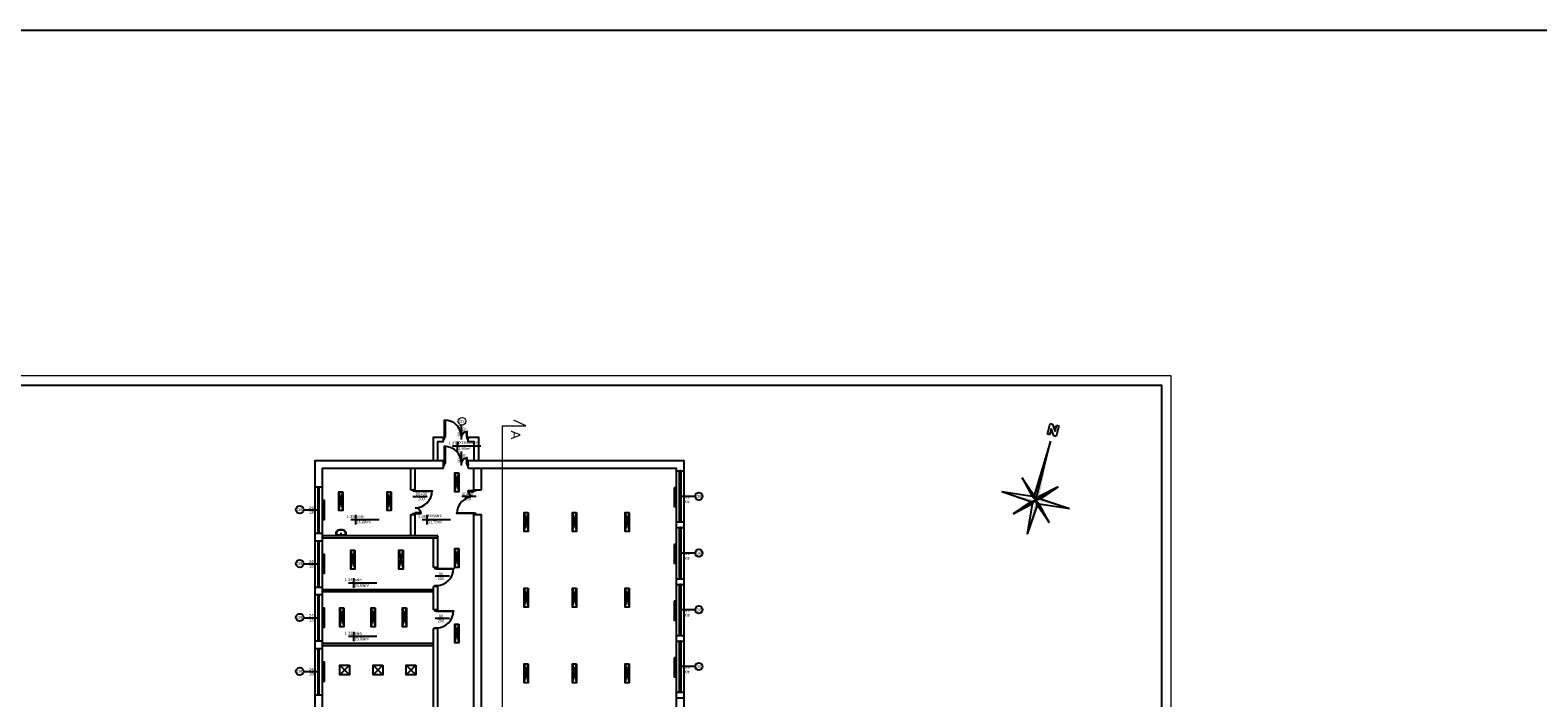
# Model space of a CAD drawing. Header units: millimetres. Extents: x 3698380 to 4312681, y 939872 to 1104488.
# Tile 72 of 93: x 4071183 to 4150925, y 1069180 to 1104488. Entities that reach past the tile are written whole.
import ezdxf
from ezdxf.enums import TextEntityAlignment as Align

# ---------------------------------------------------------------- set-up
doc = ezdxf.new("R2010")
doc.units = ezdxf.units.MM
doc.header["$LTSCALE"] = 10
doc.set_wipeout_variables(frame=1)
doc.linetypes.add('ACAD_ISO03W100', pattern=[30, 12, -18])
for name, color, linetype in [('__INST_opisy', 3, 'Continuous'), ('A_rzędne', 1, 'Continuous'), ('A_sc_istn', 252, 'Continuous'), ('A_wymiary', 1, 'Continuous')]:
    doc.layers.add(name, color=color, linetype=linetype)
doc.layers.add('okna_opis', color=92, linetype='Continuous', lineweight=15)
doc.layers.add('tabelka', color=7, linetype='Continuous', lineweight=9)
doc.styles.get("Standard").update_dxf_attribs({"font": 'arial.ttf'})
doc.linetypes.add('TRACKS', pattern='A,0.15,[130,ltypeshp.shx,S=0.25,R=0,X=0,Y=0],0.15', length=0.3)
doc.linetypes.add('ZIGZAG', pattern='A,0.0001,-0.2,[131,ltypeshp.shx,S=0.2,R=0,X=-0.2,Y=0],-0.4,[131,ltypeshp.shx,S=0.2,R=180,X=0.2,Y=0],-0.2', length=0.8001)

# ---------------------------------------------------------------- blocks, each defined once
blk = doc.blocks.new('*U462')
at = {"color": 252}
for p, q in [((-95, 20), (-100, 20)), ((-100, 15), (-97.5, 15)), ((-97.5, 15), (-97.5, 17.5)), ((-97.5, 17.5), (-95, 17.5)), ((-92.5, 17.5), (-97.5, 17.5)), ((-97.5, 17.5), (-97.5, 12.5)), ((-97.5, 12.5), (-92.5, 12.5)), ((-95, 17.5), (-95, 20)), ((140, 20), (-95, 20)), ((-92.5, 12.5), (-92.5, 17.5)), ((137.5, 17.5), (-92.5, 17.5)), ((-92.5, 15), (137.5, 15)), ((-92.5, 12.5), (137.5, 12.5)), ((-92.5, 12.5), (137.5, 12.5)), ((142.5, 17.5), (137.5, 17.5)), ((137.5, 17.5), (137.5, 12.5)), ((137.5, 12.5), (142.5, 12.5)), ((145, 20), (140, 20)), ((140, 20), (140, 17.5)), ((140, 17.5), (142.5, 17.5)), ((142.5, 17.5), (142.5, 15)), ((142.5, 12.5), (142.5, 17.5)), ((142.5, 15), (145, 15))]:
    blk.add_line(p, q, dxfattribs=at)
for points in [[(-100, 20), (-100, 15), (-97.5, 15)], [(145, 20), (145, 15), (142.5, 15)]]:
    blk.add_lwpolyline(points, dxfattribs=at)
blk = doc.blocks.new('*U259')
at = {"color": 252}
blk.add_lwpolyline([(75, 0), (0, 0)], dxfattribs=at)
for tag, p in [('H', (30, 20)), ('S', (30, -5))]:
    blk.add_attdef(tag, text='', height=15, rotation=180, dxfattribs=at).set_placement(p, align=Align.CENTER)
blk = doc.blocks.new('*U465')
at = {"color": 252}
for p, q in [((-107.5, 20), (-112.5, 20)), ((-112.5, 15), (-110, 15)), ((-110, 15), (-110, 17.5)), ((-110, 17.5), (-107.5, 17.5)), ((-105, 17.5), (-110, 17.5)), ((-110, 17.5), (-110, 12.5)), ((-110, 12.5), (-105, 12.5)), ((-107.5, 17.5), (-107.5, 20)), ((152.5, 20), (-107.5, 20)), ((-105, 12.5), (-105, 17.5)), ((150, 17.5), (-105, 17.5)), ((-105, 15), (150, 15)), ((-105, 12.5), (150, 12.5)), ((-105, 12.5), (150, 12.5)), ((155, 17.5), (150, 17.5)), ((150, 17.5), (150, 12.5)), ((150, 12.5), (155, 12.5)), ((157.5, 20), (152.5, 20)), ((152.5, 20), (152.5, 17.5)), ((152.5, 17.5), (155, 17.5)), ((155, 17.5), (155, 15)), ((155, 12.5), (155, 17.5)), ((155, 15), (157.5, 15))]:
    blk.add_line(p, q, dxfattribs=at)
for points in [[(-112.5, 20), (-112.5, 15), (-110, 15)], [(157.5, 20), (157.5, 15), (155, 15)]]:
    blk.add_lwpolyline(points, dxfattribs=at)
blk = doc.blocks.new('*U196')
blk.add_arc((0, 0), 900, 0, 90)
blk.add_wipeout([(0, 900), (35, 900), (35, 0), (0, 0)])
blk.add_wipeout([(0, 900), (35, 900), (35, 0), (0, 0)])
blk.add_wipeout([(0, 900), (35, 900), (35, 0), (0, 0)])
for points in [[(35, 900), (35, 0), (0, 0), (0, 900)], [(-50, -100), (0, -100), (0, 0), (-50, 0)]]:
    blk.add_lwpolyline(points, close=True)
blk = doc.blocks.new('*U192')
blk.add_arc((0, 0), 300, 0, 90)
blk.add_wipeout([(0, 300), (35, 300), (35, 0), (0, 0)])
blk.add_wipeout([(0, 300), (35, 300), (35, 0), (0, 0)])
blk.add_wipeout([(0, 300), (35, 300), (35, 0), (0, 0)])
for points in [[(-50, -100), (0, -100), (0, 0), (-50, 0)], [(35, 300), (35, 0), (0, 0), (0, 300)]]:
    blk.add_lwpolyline(points, close=True)
blk = doc.blocks.new('*U338')
at = {"color": 252}
blk.add_lwpolyline([(75, 0), (0, 0)], dxfattribs=at)
for tag, p in [('S', (30, 5)), ('H', (30, -20))]:
    blk.add_attdef(tag, text='', height=15, dxfattribs=at).set_placement(p, align=Align.CENTER)
blk = doc.blocks.new('*U208')
blk.add_arc((0, 0), 300, 0, 90)
blk.add_wipeout([(0, 300), (35, 300), (35, 0), (0, 0)])
blk.add_wipeout([(0, 300), (35, 300), (35, 0), (0, 0)])
blk.add_wipeout([(0, 300), (35, 300), (35, 0), (0, 0)])
for points in [[(-50, -100), (0, -100), (0, 0), (-50, 0)], [(35, 300), (35, 0), (0, 0), (0, 300)]]:
    blk.add_lwpolyline(points, close=True)
blk = doc.blocks.new('*U207')
blk.add_arc((0, 0), 900, 0, 90)
blk.add_wipeout([(0, 900), (35, 900), (35, 0), (0, 0)])
blk.add_wipeout([(0, 900), (35, 900), (35, 0), (0, 0)])
blk.add_wipeout([(0, 900), (35, 900), (35, 0), (0, 0)])
for points in [[(35, 900), (35, 0), (0, 0), (0, 900)], [(-50, -100), (0, -100), (0, 0), (-50, 0)]]:
    blk.add_lwpolyline(points, close=True)
blk = doc.blocks.new('*U469')
at = {"color": 252}
for points in [[(35, 900), (35, 0), (0, 0), (0, 900)], [(-50, -100), (0, -100), (0, 0), (-50, 0)], [(950, 0), (950, -100), (900, -100), (900, 0)]]:
    blk.add_lwpolyline(points, close=True, dxfattribs=at)
blk.add_arc((0, 0), 900, 0, 90, dxfattribs=at)
blk = doc.blocks.new('A$C06B75830')
blk.add_lwpolyline([(-72.7, 30), (-94.5, 30), (-94.5, -30), (-73.8, -30)])
blk.add_lwpolyline([(-81, -27), (-73.8, -27, 0.181953), (-68.1, -24.8, 0.455925), (-68.3, 25.1, 0.203273), (-74.3, 27), (-85.8, 27, 0.340204), (-91.5, 22.6), (-91.5, -22.6, 0.429071), (-86.9, -27)], format="xyb", close=True)
blk.add_lwpolyline([(-87.4, -30, 0.01945), (-86.8, -30), (-81, -30), (-73.8, -30, 0.181953), (-66.1, -27.1, 0.455925), (-66.4, 27.4, 0.199786), (-74.5, 30), (-85.8, 30)], format="xyb")
blk.add_circle((-81.5, -0.2), 2.32)
blk = doc.blocks.new('StrzaPN7')
at = {"layer": 'A_rzędne', "color": 0, "linetype": 'ByBlock', "lineweight": -2}
for p, q in [((-2.5, 38.38), (-2.5, 44.68)), ((-2.5, 44.68), (-1.24, 44.68)), ((-1.24, 44.68), (1.28, 40.9)), ((1.28, 40.9), (1.28, 44.68)), ((1.28, 44.68), (2.54, 44.68)), ((2.54, 44.68), (2.54, 38.38)), ((-1.24, 38.38), (-2.5, 38.38)), ((0, 35), (-1.5, 2.5)), ((1.28, 38.38), (-1.24, 42.16)), ((-1.24, 42.16), (-1.24, 38.38)), ((0, 0), (0, 35)), ((2.54, 38.38), (1.28, 38.38)), ((0, 0), (-10.61, 10.61)), ((-10.61, 10.61), (-1.5, 2.5)), ((-10.61, 10.61), (-2.5, 1.5)), ((0, 0), (-10.61, 10.61)), ((0, 0), (10.61, 10.61)), ((0, 0), (10.61, 10.61)), ((10.61, 10.61), (1.5, 2.5)), ((10.61, 10.61), (2.5, 1.5)), ((-2.5, 1.5), (-20, 0)), ((-2.5, -1.5), (-20, 0)), ((0, 0), (-10.61, -10.61)), ((0, 0), (-10.61, -10.61)), ((-2.5, 1.5), (0, 0)), ((-2.5, -1.5), (0, 0)), ((-2.5, -1.5), (0, 0)), ((-1.5, 2.5), (0, 0)), ((-1.5, 2.5), (0, 0)), ((-1.5, 2.5), (0, 0)), ((-1.5, -2.5), (0, 0)), ((1.5, 2.5), (0, 0)), ((2.5, 1.5), (0, 0)), ((2.5, 1.5), (0, 0)), ((2.5, -1.5), (0, 0)), ((0, 0), (10.61, -10.61)), ((0, 0), (10.61, -10.61)), ((1.5, -2.5), (0, 0)), ((1.5, -2.5), (0, 0)), ((0, 0), (0, 0)), ((0, 0), (0, 0)), ((0, 0), (0, 0)), ((0, 0), (0, 0)), ((0, 0), (0, 0)), ((0, 0), (0, 0)), ((0, 0), (0, 0)), ((0, 0), (0, 0)), ((0, 0), (0, 0)), ((0, 0), (0, 0)), ((0, 0), (0, 0)), ((0, 0), (0, 0)), ((0, 0), (0, 0)), ((0, 0), (0, 0)), ((0, 0), (0, 0)), ((0, 0), (0, 0)), ((2.5, 1.5), (20, 0)), ((2.5, -1.5), (20, 0)), ((-10.61, -10.61), (-2.5, -1.5)), ((-10.61, -10.61), (-1.5, -2.5)), ((-1.5, -2.5), (0, -20)), ((1.5, -2.5), (0, -20)), ((10.61, -10.61), (1.5, -2.5)), ((10.61, -10.61), (2.5, -1.5))]:
    blk.add_line(p, q, dxfattribs=at)
for points in [[(0, 0), (0, 35), (1.5, 2.5)], [(-10.61, 10.61), (0, 0), (-1.5, 2.5)], [(10.61, 10.61), (0, 0), (2.5, 1.5)], [(-20, 0), (0, 0), (-2.5, -1.5)], [(-10.61, -10.61), (0, 0), (-2.5, -1.5)], [(20, 0), (0, 0), (2.5, 1.5)], [(0, -20), (0, 0), (1.5, -2.5)], [(10.61, -10.61), (0, 0), (1.5, -2.5)]]:
    blk.add_solid(points, dxfattribs=at)
blk = doc.blocks.new('d')
at = {"color": 252, "lineweight": 9}
blk.add_line((3747510.58, 823353.19), (3747510.58, 775173.19), dxfattribs=at)
at = {"layer": 'A_sc_istn', "color": 252, "lineweight": 9}
for p, q in [((3747510.58, 823353.19), (3748760.58, 823353.19)), ((3748760.58, 823353.19), (3748135.58, 823668.19))]:
    blk.add_line(p, q, dxfattribs=at)
at = {"layer": 'A_sc_istn', "color": 252}
for points in [[(3743874.74, 821527.02), (3743874.74, 822767.02), (3744414.74, 822767.02)], [(3744114.74, 821527.02), (3744114.74, 822527.02), (3744414.74, 822527.02)], [(3744414.74, 822527.02), (3744414.74, 822767.02)], [(3745714.74, 822767.02), (3746254.74, 822767.02), (3746254.74, 821527.02)], [(3745714.74, 822527.02), (3745714.74, 822767.02)], [(3745714.74, 822527.02), (3746014.74, 822527.02), (3746014.74, 821527.02)], [(3744014.74, 798327.02), (3744014.74, 802727.02), (3737614.74, 802727.02), (3737614.74, 821527.02), (3744414.74, 821527.02)], [(3744414.74, 821127.02), (3744414.74, 821527.02)], [(3745714.74, 821527.02), (3757114.74, 821527.02), (3757114.74, 802727.02), (3755914.74, 802727.02), (3755914.74, 802327.02), (3762014.74, 802327.02), (3762014.74, 795627.02), (3759114.74, 795627.02), (3759114.74, 793727.02), (3776514.74, 793727.02), (3776514.74, 786472.02)], [(3745714.74, 821127.02), (3745714.74, 821527.02)], [(3744414.74, 798327.02), (3744414.74, 803127.02), (3738014.74, 803127.02), (3738014.74, 821127.02), (3744414.74, 821127.02)], [(3742674.74, 819975.46), (3742674.74, 821127.02)], [(3742914.74, 819975.46), (3742914.74, 821127.02)], [(3745007.45, 820877.71), (3745219.58, 819877.71)], [(3745007.45, 819877.71), (3745219.58, 820877.71)], [(3745714.74, 821127.02), (3756714.74, 821127.02), (3756714.74, 803127.02), (3755514.74, 803127.02), (3755514.74, 801927.02), (3761614.74, 801927.02), (3761614.74, 796027.02), (3758714.74, 796027.02), (3758714.74, 793327.02), (3776114.74, 793327.02), (3776114.74, 786472.02)], [(3746014.74, 819975.46), (3746014.74, 821127.02)], [(3746414.74, 819975.46), (3746414.74, 821127.02)], [(3756714.74, 820977.02), (3757114.74, 820977.02)], [(3737614.74, 820137.02), (3738014.74, 820137.02)], [(3738879.73, 819877.55), (3739091.86, 818877.55)], [(3738879.73, 818877.55), (3739091.86, 819877.55)], [(3741435.93, 819877.55), (3741648.06, 818877.55)], [(3741435.93, 818877.55), (3741648.06, 819877.55)], [(3741003.1, 818398.74), (3739503.1, 818398.74)], [(3739753.1, 818648.74), (3739753.1, 818148.74)], [(3742674.74, 817547.02), (3742674.74, 818675.46)], [(3742914.74, 817547.02), (3742914.74, 818675.46)], [(3746014.74, 803127.02), (3746014.74, 818675.46)], [(3746414.74, 803127.02), (3746414.74, 818675.46)], [(3748674.26, 818772.57), (3748886.39, 817772.57)], [(3748674.26, 817772.57), (3748886.39, 818772.57)], [(3751230.46, 818772.57), (3751442.59, 817772.57)], [(3751230.46, 817772.57), (3751442.59, 818772.57)], [(3754013.41, 818772.57), (3754225.54, 817772.57)], [(3754013.41, 817772.57), (3754225.54, 818772.57)], [(3756714.74, 818277.02), (3757114.74, 818277.02)], [(3737614.74, 817687.02), (3738014.74, 817687.02)], [(3744114.74, 817547.02), (3738014.74, 817547.02)], [(3744114.74, 817427.02), (3738014.74, 817427.02)], [(3743874.74, 815864.54), (3743874.74, 817427.02)], [(3744114.74, 817427.02), (3744114.74, 817547.02)], [(3744114.74, 815864.54), (3744114.74, 817427.02)], [(3756714.74, 817977.02), (3757114.74, 817977.02)], [(3737614.74, 817287.02), (3738014.74, 817287.02)], [(3739499.56, 816781.3), (3739711.69, 815781.3)], [(3739499.56, 815781.3), (3739711.69, 816781.3)], [(3742055.75, 816781.3), (3742267.88, 815781.3)], [(3742055.75, 815781.3), (3742267.88, 816781.3)], [(3745007.45, 816877.71), (3745219.58, 815877.71)], [(3745007.45, 815877.71), (3745219.58, 816877.71)], [(3744114.74, 815864.54), (3743874.74, 815864.54)], [(3740891.72, 815046.79), (3739391.72, 815046.79)], [(3739641.72, 815296.79), (3739641.72, 814796.79)], [(3756714.74, 815277.02), (3757114.74, 815277.02)], [(3756714.74, 814977.02), (3757114.74, 814977.02)], [(3737614.74, 814837.02), (3738014.74, 814837.02)], [(3737614.74, 814437.02), (3738014.74, 814437.02)], [(3743874.74, 814697.02), (3738014.74, 814697.02)], [(3743874.74, 814577.02), (3738014.74, 814577.02)], [(3743874.74, 813635.4), (3743874.74, 814864.54)], [(3744114.74, 814864.54), (3743874.74, 814864.54)], [(3744114.74, 813635.4), (3744114.74, 814864.54)], [(3748674.26, 814772.57), (3748886.39, 813772.57)], [(3748674.26, 813772.57), (3748886.39, 814772.57)], [(3751230.46, 814772.57), (3751442.59, 813772.57)], [(3751230.46, 813772.57), (3751442.59, 814772.57)], [(3754013.41, 814772.57), (3754225.54, 813772.57)], [(3754013.41, 813772.57), (3754225.54, 814772.57)], [(3738934.39, 813732.15), (3739146.53, 812732.15)], [(3738934.39, 812732.15), (3739146.53, 813732.15)], [(3740590.59, 813732.15), (3740802.72, 812732.15)], [(3740590.59, 812732.15), (3740802.72, 813732.15)], [(3742246.78, 813732.15), (3742458.92, 812732.15)], [(3742246.78, 812732.15), (3742458.92, 813732.15)], [(3744114.74, 813635.4), (3743874.74, 813635.4)], [(3743874.74, 805117.27), (3743874.74, 812635.4)], [(3744114.74, 812635.4), (3743874.74, 812635.4)], [(3744114.74, 805117.27), (3744114.74, 812635.4)], [(3745007.45, 812877.71), (3745219.58, 811877.71)], [(3745007.45, 811877.71), (3745219.58, 812877.71)], [(3737614.74, 811987.02), (3738014.74, 811987.02)], [(3743874.74, 811847.02), (3738014.74, 811847.02)], [(3740891.72, 812218.3), (3739391.72, 812218.3)], [(3739641.72, 812468.3), (3739641.72, 811968.3)], [(3756714.74, 812277.02), (3757114.74, 812277.02)], [(3756714.74, 811977.02), (3757114.74, 811977.02)], [(3737614.74, 811587.02), (3738014.74, 811587.02)], [(3743874.74, 811727.02), (3738014.74, 811727.02)], [(3738934.39, 810698.1), (3739446.53, 810198.1)], [(3738934.39, 810198.1), (3739446.53, 810698.1)], [(3740684.39, 810698.1), (3741196.53, 810198.1)], [(3740684.39, 810198.1), (3741196.53, 810698.1)], [(3742434.39, 810698.1), (3742946.53, 810198.1)], [(3742434.39, 810198.1), (3742946.53, 810698.1)], [(3748674.26, 810772.57), (3748886.39, 809772.57)], [(3748674.26, 809772.57), (3748886.39, 810772.57)], [(3751230.46, 810772.57), (3751442.59, 809772.57)], [(3751230.46, 809772.57), (3751442.59, 810772.57)], [(3754013.41, 810772.57), (3754225.54, 809772.57)], [(3754013.41, 809772.57), (3754225.54, 810772.57)], [(3737614.74, 809137.02), (3738014.74, 809137.02)], [(3756714.74, 809277.02), (3757114.74, 809277.02)], [(3756714.74, 808977.02), (3757114.74, 808977.02)]]:
    blk.add_lwpolyline(points, dxfattribs=at)
for points in [[(3745219.58, 820877.71), (3745219.58, 819877.71), (3745007.45, 819877.71), (3745007.45, 820877.71)], [(3739091.86, 819877.55), (3739091.86, 818877.55), (3738879.73, 818877.55), (3738879.73, 819877.55)], [(3741648.06, 819877.55), (3741648.06, 818877.55), (3741435.93, 818877.55), (3741435.93, 819877.55)], [(3756614.74, 820091.16), (3756614.74, 819091.16), (3756714.74, 819091.16), (3756714.74, 820091.16)], [(3738014.74, 819412.02), (3738014.74, 818412.02), (3738114.74, 818412.02), (3738114.74, 819412.02)], [(3748886.39, 818772.57), (3748886.39, 817772.57), (3748674.26, 817772.57), (3748674.26, 818772.57)], [(3751442.59, 818772.57), (3751442.59, 817772.57), (3751230.46, 817772.57), (3751230.46, 818772.57)], [(3754225.54, 818772.57), (3754225.54, 817772.57), (3754013.41, 817772.57), (3754013.41, 818772.57)], [(3738014.74, 816562.02), (3738014.74, 815562.02), (3738114.74, 815562.02), (3738114.74, 816562.02)], [(3739711.69, 816781.3), (3739711.69, 815781.3), (3739499.56, 815781.3), (3739499.56, 816781.3)], [(3742267.88, 816781.3), (3742267.88, 815781.3), (3742055.75, 815781.3), (3742055.75, 816781.3)], [(3745219.58, 816877.71), (3745219.58, 815877.71), (3745007.45, 815877.71), (3745007.45, 816877.71)], [(3756614.74, 817091.16), (3756614.74, 816091.16), (3756714.74, 816091.16), (3756714.74, 817091.16)], [(3748886.39, 814772.57), (3748886.39, 813772.57), (3748674.26, 813772.57), (3748674.26, 814772.57)], [(3751442.59, 814772.57), (3751442.59, 813772.57), (3751230.46, 813772.57), (3751230.46, 814772.57)], [(3754225.54, 814772.57), (3754225.54, 813772.57), (3754013.41, 813772.57), (3754013.41, 814772.57)], [(3738014.74, 813712.02), (3738014.74, 812712.02), (3738114.74, 812712.02), (3738114.74, 813712.02)], [(3739146.53, 813732.15), (3739146.53, 812732.15), (3738934.39, 812732.15), (3738934.39, 813732.15)], [(3740802.72, 813732.15), (3740802.72, 812732.15), (3740590.59, 812732.15), (3740590.59, 813732.15)], [(3742458.92, 813732.15), (3742458.92, 812732.15), (3742246.78, 812732.15), (3742246.78, 813732.15)], [(3756614.74, 814091.16), (3756614.74, 813091.16), (3756714.74, 813091.16), (3756714.74, 814091.16)], [(3745219.58, 812877.71), (3745219.58, 811877.71), (3745007.45, 811877.71), (3745007.45, 812877.71)], [(3756614.74, 811091.16), (3756614.74, 810091.16), (3756714.74, 810091.16), (3756714.74, 811091.16)], [(3738014.74, 810862.02), (3738014.74, 809862.02), (3738114.74, 809862.02), (3738114.74, 810862.02)], [(3739446.53, 810698.1), (3739446.53, 810198.1), (3738934.39, 810198.1), (3738934.39, 810698.1)], [(3741196.53, 810698.1), (3741196.53, 810198.1), (3740684.39, 810198.1), (3740684.39, 810698.1)], [(3742946.53, 810698.1), (3742946.53, 810198.1), (3742434.39, 810198.1), (3742434.39, 810698.1)], [(3748886.39, 810772.57), (3748886.39, 809772.57), (3748674.26, 809772.57), (3748674.26, 810772.57)], [(3751442.59, 810772.57), (3751442.59, 809772.57), (3751230.46, 809772.57), (3751230.46, 810772.57)], [(3754225.54, 810772.57), (3754225.54, 809772.57), (3754013.41, 809772.57), (3754013.41, 810772.57)]]:
    blk.add_lwpolyline(points, close=True, dxfattribs=at)
at = {"layer": 'A_sc_istn', "color": 252, "linetype": 'ZIGZAG', "ltscale": 20}
for points in [[(3756664.74, 820091.16), (3756664.74, 819091.16)], [(3756664.74, 817091.16), (3756664.74, 816091.16)], [(3756664.74, 814091.16), (3756664.74, 813091.16)], [(3756664.74, 811091.16), (3756664.74, 810091.16)]]:
    blk.add_lwpolyline(points, dxfattribs=at)
at = {"layer": 'A_sc_istn', "color": 252, "linetype": 'TRACKS', "ltscale": 20}
for points in [[(3738064.74, 819412.02), (3738064.74, 818412.02)], [(3738064.74, 816562.02), (3738064.74, 815562.02)], [(3738064.74, 813712.02), (3738064.74, 812712.02)], [(3738064.74, 810862.02), (3738064.74, 809862.02)]]:
    blk.add_lwpolyline(points, dxfattribs=at)
at = {"layer": 'A_sc_istn', "color": 252}
for centre in [(3757914.59, 819633.69), (3736803.02, 818927.86), (3757914.59, 816633.69), (3736803.02, 816077.86), (3736803.02, 813227.86), (3757914.59, 813633.69), (3736803.02, 810377.86), (3757914.59, 810633.69)]:
    blk.add_circle(centre, 200, dxfattribs=at)
at = {"layer": 'A_rzędne', "color": 252, "ltscale": 0.5, "xscale": 92.16000000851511, "yscale": 92.16000000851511, "zscale": 92.16000000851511, "rotation": 346.0405503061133}
blk.add_blockref('StrzaPN7', (3775729.26, 819426.1), dxfattribs=at)
at = {"layer": 'A_sc_istn', "color": 252}
for name, p, xscale, yscale, zscale, rotation in [('*U465', (3756764.71, 819402.02), -10, 10, 10, 270), ('*U462', (3737964.71, 818687.02), 10, 10, 10, 90), ('A$C06B75830', (3738987.07, 818334.55), -8.333333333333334, 8.333333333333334, 8.333333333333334, 270.0000000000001), ('*U465', (3756764.71, 816402.02), -10, 10, 10, 270), ('*U462', (3737964.71, 815837.02), 10, 10, 10, 90), ('*U465', (3756764.71, 813402.02), -10, 10, 10, 270), ('*U462', (3737964.71, 812987.02), 10, 10, 10, 90), ('*U465', (3756764.71, 810402.02), -10, 10, 10, 270), ('*U462', (3737964.71, 810137.02), 10, 10, 10, 90)]:
    blk.add_blockref(name, p, dxfattribs=dict(at, xscale=xscale, yscale=yscale, zscale=zscale, rotation=rotation))
at = {"layer": 'A_sc_istn', "color": 252, "linetype": 'ACAD_ISO03W100', "xscale": 10, "yscale": 10, "zscale": 10, "rotation": 180}
for p, values in [((3737764.72, 818912.02), {'S': '245', 'H': '120'}), ((3737764.72, 816062.02), {'S': '245', 'H': '120'}), ((3737764.72, 813212.02), {'S': '245', 'H': '120'}), ((3737764.72, 810362.02), {'S': '245', 'H': '100'})]:
    blk.add_blockref('*U259', p, dxfattribs=at).add_auto_attribs(values)
at = {"layer": 'A_sc_istn', "color": 252, "linetype": 'ACAD_ISO03W100'}
ref = blk.add_blockref('*U259', (3756964.7, 819627.02), dxfattribs=dict(at, xscale=-10, yscale=10, zscale=10, rotation=180))
ref.add_attrib('S', '270', dxfattribs={"layer": '0', "color": 252, "height": 150, "rotation": 180}).set_placement((3757264.7, 819677.02), align=Align.CENTER)
ref.add_attrib('H', '400', dxfattribs={"layer": '0', "color": 252, "height": 150, "rotation": 180}).set_placement((3757264.7, 819427.02), align=Align.CENTER)
ref = blk.add_blockref('*U259', (3756964.7, 816627.02), dxfattribs=dict(at, xscale=-10, yscale=10, zscale=10, rotation=180))
ref.add_attrib('S', '270', dxfattribs={"layer": '0', "color": 252, "height": 150, "rotation": 180}).set_placement((3757264.7, 816677.02), align=Align.CENTER)
ref.add_attrib('H', '400', dxfattribs={"layer": '0', "color": 252, "height": 150, "rotation": 180}).set_placement((3757264.7, 816427.02), align=Align.CENTER)
at = {"layer": 'A_sc_istn', "color": 252, "rotation": 270}
for p in [(3744044.74, 815814.54), (3744044.74, 813585.4)]:
    blk.add_blockref('*U469', p, dxfattribs=at)
at = {"layer": 'A_sc_istn', "color": 252, "linetype": 'ACAD_ISO03W100', "xscale": 10, "yscale": 10, "zscale": 10}
for p in [(3743975.08, 815403.25), (3743975.08, 813174.11)]:
    blk.add_blockref('*U338', p, dxfattribs=at).add_auto_attribs({'S': '90', 'H': '200'})
at = {"layer": 'A_sc_istn', "color": 252, "linetype": 'ACAD_ISO03W100'}
ref = blk.add_blockref('*U259', (3756964.7, 813627.02), dxfattribs=dict(at, xscale=-10, yscale=10, zscale=10, rotation=180))
ref.add_attrib('S', '270', dxfattribs={"layer": '0', "color": 252, "height": 150, "rotation": 180}).set_placement((3757264.7, 813677.02), align=Align.CENTER)
ref.add_attrib('H', '400', dxfattribs={"layer": '0', "color": 252, "height": 150, "rotation": 180}).set_placement((3757264.7, 813427.02), align=Align.CENTER)
ref = blk.add_blockref('*U259', (3756964.7, 810627.02), dxfattribs=dict(at, xscale=-10, yscale=10, zscale=10, rotation=180))
ref.add_attrib('S', '270', dxfattribs={"layer": '0', "color": 252, "height": 150, "rotation": 180}).set_placement((3757264.7, 810677.02), align=Align.CENTER)
ref.add_attrib('H', '400', dxfattribs={"layer": '0', "color": 252, "height": 150, "rotation": 180}).set_placement((3757264.7, 810427.02), align=Align.CENTER)
at = {"layer": 'A_sc_istn', "color": 252, "lineweight": 9, "insert": (3748476.27, 822648.19), "char_height": 500, "attachment_point": 3, "rotation": 270}
blk.add_mtext_dynamic_manual_height_columns('A', width=152.5, gutter_width=1, heights=[0], dxfattribs=at)
at = {"layer": 'A_sc_istn', "color": 252, "char_height": 300}
for s, insert, attachment_point in [('{\\H0.5x;O9}', (3736663.31, 818847.9), 7), ('{\\H0.5x;O8}', (3757774.88, 819553.72), 7), ('{\\H0.5x;1.35}', (3739703.1, 818498.74), 9), ('{\\H0.5x;sala }', (3739803.1, 818498.74), 7), ('{\\H0.5x;16,68m²}', (3739803.1, 818348.74), 1), ('{\\H0.5x;O8}', (3757774.88, 816553.72), 7), ('{\\H0.5x;O9}', (3736663.31, 815997.9), 7), ('{\\H0.5x;1.34}', (3739591.72, 815146.79), 9), ('{\\H0.5x;sala }', (3739691.72, 815146.79), 7), ('{\\H0.5x;15,99m²}', (3739691.72, 814996.79), 1), ('{\\H0.5x;O8}', (3757774.88, 813553.72), 7), ('{\\H0.5x;O9}', (3736663.31, 813147.9), 7), ('{\\H0.5x;1.33}', (3739591.72, 812318.3), 9), ('{\\H0.5x;sala }', (3739691.72, 812318.3), 7), ('{\\H0.5x;15,99m²}', (3739691.72, 812168.3), 1), ('{\\H0.5x;O6}', (3736663.31, 810297.9), 7), ('{\\H0.5x;O8}', (3757774.88, 810553.72), 7)]:
    blk.add_mtext_dynamic_manual_height_columns(s, width=232.5953, gutter_width=12.5, heights=[0], dxfattribs=dict(at, insert=insert, attachment_point=attachment_point))
at = {"layer": 'A_sc_istn', "color": 252}
blk.add_blockref('*U196', (3744464.74, 821377.02), dxfattribs=at)
at = {"layer": 'A_sc_istn', "color": 252, "xscale": -1, "rotation": 270}
blk.add_blockref('*U208', (3742909.68, 818725.46), dxfattribs=at)
at = {"layer": 'A_sc_istn', "color": 252, "rotation": 89.99999999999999}
blk.add_blockref('*U196', (3746014.74, 818725.46), dxfattribs=at)
at = {"layer": 'A_sc_istn', "color": 252}
for points in [[(3744773.41, 818398.74), (3743273.41, 818398.74)], [(3746014.74, 818675.46), (3746414.74, 818675.46)]]:
    blk.add_lwpolyline(points, dxfattribs=at)
blk.add_blockref('*U196', (3744464.74, 822767.02), dxfattribs=at)
at = {"layer": 'A_sc_istn', "color": 252, "xscale": -1}
blk.add_blockref('*U192', (3745664.74, 821377.02), dxfattribs=at)
at = {"layer": 'A_sc_istn', "color": 252, "rotation": 270}
blk.add_blockref('*U207', (3742909.68, 819925.46), dxfattribs=at)
at = {"layer": 'A_sc_istn', "color": 252, "xscale": -1, "rotation": 90}
blk.add_blockref('*U192', (3746014.74, 819925.46), dxfattribs=at)
at = {"layer": 'A_sc_istn', "color": 252, "insert": (3743573.41, 818348.74), "char_height": 300, "attachment_point": 1}
blk.add_mtext_dynamic_manual_height_columns('{\\H0.5x;31,79m²}', width=232.5953, gutter_width=12.5, heights=[0], dxfattribs=at)
at = {"layer": 'A_sc_istn', "color": 252}
for points in [[(3742674.74, 819975.46), (3742914.74, 819975.46)], [(3746014.74, 819975.46), (3746414.74, 819975.46)], [(3742674.74, 818675.46), (3742914.74, 818675.46)], [(3743523.41, 818648.74), (3743523.41, 818148.74)]]:
    blk.add_lwpolyline(points, dxfattribs=at)
at = {"layer": 'A_sc_istn', "color": 252, "xscale": -1}
blk.add_blockref('*U192', (3745664.74, 822767.02), dxfattribs=at)
at = {"layer": 'A_sc_istn', "color": 252, "xscale": 10, "yscale": 10, "zscale": 10, "rotation": 270}
blk.add_blockref('*U259', (3745364.74, 822007.02), dxfattribs=at).add_auto_attribs({'S': '90+30', 'H': '200'})
at = {"layer": 'A_sc_istn', "color": 252}
ref = blk.add_blockref('*U338', (3743539.68, 819625.46), dxfattribs=dict(at, xscale=-10, yscale=10, zscale=10))
ref.add_attrib('S', '90+30', dxfattribs={"layer": '0', "color": 252, "height": 150}).set_placement((3743239.68, 819675.46), align=Align.CENTER)
ref.add_attrib('H', '200', dxfattribs={"layer": '0', "color": 252, "height": 150}).set_placement((3743239.68, 819425.46), align=Align.CENTER)
at = {"layer": 'A_sc_istn', "color": 252, "xscale": 10, "yscale": 10, "zscale": 10}
blk.add_blockref('*U338', (3745384.74, 819625.46), dxfattribs=at).add_auto_attribs({'S': '90+30', 'H': '200'})
at = {"layer": 'A_sc_istn', "color": 252, "char_height": 300}
for s, insert, attachment_point in [('{\\H0.5x;D2}', (3745254.23, 823523.46), 7), ('{\\H0.5x;1,90m²}', (3745188.1, 822228), 1), ('{\\H0.5x;1.36}', (3743473.41, 818498.74), 9), ('{\\H0.5x;korytarz}', (3743573.41, 818498.74), 7)]:
    blk.add_mtext_dynamic_manual_height_columns(s, width=232.5953, gutter_width=12.5, heights=[0], dxfattribs=dict(at, insert=insert, attachment_point=attachment_point))
at = {"layer": 'A_sc_istn', "color": 252}
for points in [[(3746388.1, 822278), (3744888.1, 822278)], [(3745138.1, 822528), (3745138.1, 822028)]]:
    blk.add_lwpolyline(points, dxfattribs=at)
at = {"layer": 'okna_opis', "color": 252}
blk.add_circle((3745393.94, 823603.43), 200, dxfattribs=at)
at = {"layer": 'A_sc_istn', "color": 252, "xscale": 10, "yscale": 10, "zscale": 10, "rotation": 270}
blk.add_blockref('*U259', (3745364.74, 823397.02), dxfattribs=at).add_auto_attribs({'S': '90+30', 'H': '200'})
at = {"layer": 'A_sc_istn', "color": 252, "char_height": 300}
for s, insert, attachment_point in [('{\\H0.5x;1.37}', (3745088.1, 822378), 9), ('{\\H0.5x;przedsionek}', (3745188.1, 822378), 7)]:
    blk.add_mtext_dynamic_manual_height_columns(s, width=232.5953, gutter_width=12.5, heights=[0], dxfattribs=dict(at, insert=insert, attachment_point=attachment_point))

msp = doc.modelspace()

# ---------------------------------------------------------------- block references
at = {"layer": 'A_wymiary'}
msp.add_blockref('d', (348635, 260203), dxfattribs=at)

# ---------------------------------------------------------------- next in the draw order: linework, layer by layer
at = {"layer": '__INST_opisy', "ltscale": 2}
msp.add_lwpolyline([(3800629, 1104488), (4262010, 1104488), (4262010, 939872), (3800629, 939872)], close=True, dxfattribs=at)
at = {"layer": 'DEFPOINTS'}
msp.add_lwpolyline([(4042015, 1027322), (4042015, 1085722), (4131015, 1085722), (4131015, 1027322)], close=True, dxfattribs=at)
at = {"layer": 'tabelka'}
for points in [[(4041515, 1026822), (4041515, 1086222), (4131515, 1086222), (4131515, 1026822)], [(4044015, 1027322), (4044015, 1085722), (4131015, 1085722), (4131015, 1027322)]]:
    msp.add_lwpolyline(points, close=True, dxfattribs=at)

doc.saveas('drawing.dxf')
